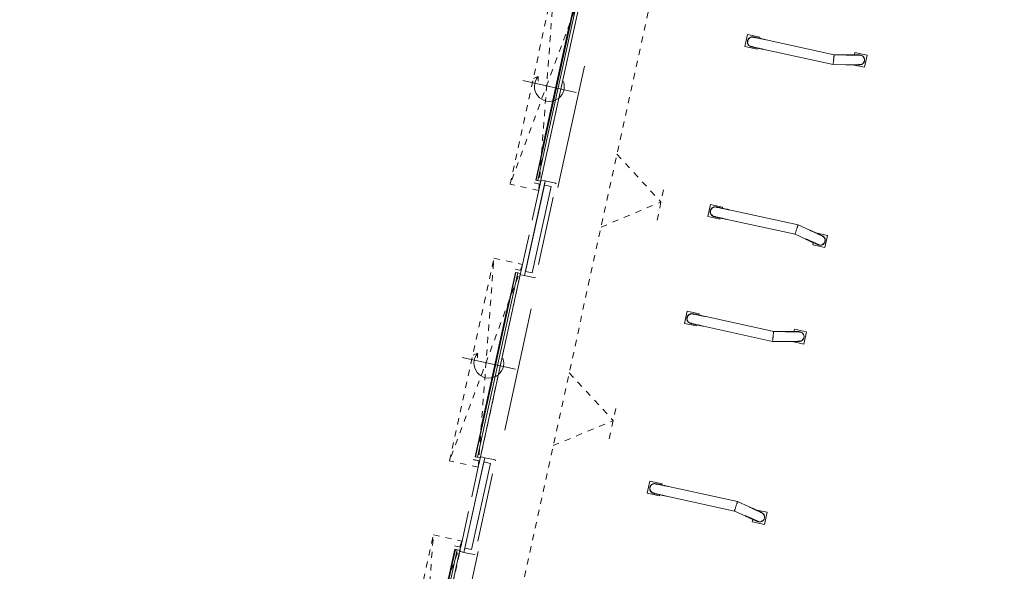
# Model space of a CAD drawing. Header units: metres. Extents: x 233012 to 233264, y 553571 to 554014.
# Tile 46 of 256: x 233164 to 233180, y 553717 to 553726. Entities that reach past the tile are written whole.
import ezdxf

# ---------------------------------------------------------------- set-up
doc = ezdxf.new("R2010")
doc.units = ezdxf.units.M
for name, pattern in [('Dash', [0.00635, 0.003175, -0.003175]), ('Hidden 2x', [0.0036, 0.0024, -0.0012]), ('NLCS-HIDDEN', [4, 2, -2])]:
    doc.linetypes.add(name, pattern=pattern)
for name, color, linetype, lineweight in [('A-N---NPP', 251, 'NLCS-HIDDEN', 9), ('A-NL$1_poort', 252, 'Continuous', 5), ('A-NL$1B_3D-modellen_algemeen', 252, 'Continuous', 5), ('A-NL$1B_3D-modellen_algemeen-drsn', 252, 'Continuous', 5), ('A-NL30_deursparing', 252, 'Continuous', 5)]:
    doc.layers.add(name, color=color, linetype=linetype, lineweight=lineweight)

# ---------------------------------------------------------------- blocks, each defined once
blk = doc.blocks.new('NLRS_31_DO_WB_overheaddeur OH1042P 1 raam_Assa Abloy_mie - overheaddeur OH1042P_Assa Abloy_bxh3000x3200-V86-01_Situatie')
at = {"layer": 'A-NL$1_poort', "linetype": 'Dash'}
for p, q in [((1.67, -0.125), (-1.67, -0.597)), ((-1.67, -0.125), (1.67, -0.597)), ((-1.67, -0.597), (-1.67, -0.125)), ((-1.67, -0.125), (1.67, -0.125)), ((1.67, -0.125), (1.67, -0.597)), ((1.67, -0.597), (-1.67, -0.597))]:
    blk.add_line(p, q, dxfattribs=at)
at = {"layer": 'A-NL$1B_3D-modellen_algemeen'}
for p, q in [((-1.5, -0.125), (-1.57, -0.125)), ((-1.57, -0.125), (-1.57, -0.225)), ((-1.568, -0.225), (-1.568, -0.127)), ((-1.568, -0.127), (-1.5, -0.127)), ((-1.518, -0.13), (-1.518, -0.127)), ((-1.518, -0.171), (-1.518, -0.13)), ((-1.5, -0.127), (-1.5, -0.125)), ((1.5, -0.127), (-1.5, -0.127)), ((1.57, -0.125), (1.5, -0.125)), ((1.5, -0.125), (1.5, -0.127)), ((1.5, -0.127), (1.568, -0.127)), ((1.518, -0.127), (1.518, -0.13)), ((1.518, -0.13), (1.518, -0.171)), ((1.568, -0.127), (1.568, -0.225)), ((1.57, -0.225), (1.57, -0.125)), ((-1.57, -0.225), (-1.568, -0.225)), ((-1.518, -0.183), (-1.518, -0.171)), ((-1.518, -0.171), (1.518, -0.171)), ((-1.518, -0.201), (-1.518, -0.183)), ((-1.518, -0.201), (1.518, -0.201)), ((-1.029, -0.215), (1.031, -0.215)), ((1.518, -0.171), (1.518, -0.183)), ((1.518, -0.183), (1.518, -0.201)), ((1.568, -0.225), (1.57, -0.225))]:
    blk.add_line(p, q, dxfattribs=at)
at = {"layer": 'A-NL30_deursparing'}
for p, q in [((0, 0.127), (0, -0.753)), ((-1.518, -0.201), (-1.518, -0.208)), ((1.518, -0.208), (-1.518, -0.208)), ((-1.518, -0.208), (-1.518, -0.209)), ((-1.518, -0.208), (1.518, -0.208)), ((-1.518, -0.209), (1.518, -0.209)), ((-0.195, -0.209), (-0.305, -0.209)), ((-0.305, -0.209), (-0.195, -0.209)), ((-0.195, -0.209), (-0.295, -0.209)), ((-0.295, -0.209), (-0.195, -0.209)), ((0.195, -0.209), (-0.195, -0.209)), ((0.195, -0.209), (0.295, -0.209)), ((0.295, -0.209), (0.195, -0.209)), ((0.195, -0.209), (0.305, -0.209)), ((0.305, -0.209), (0.195, -0.209)), ((1.518, -0.208), (1.518, -0.201)), ((1.518, -0.209), (1.518, -0.208)), ((-0.117, -0.525), (-0.043, -0.512)), ((-0.117, -0.525), (-0.071, -0.59))]:
    blk.add_line(p, q, dxfattribs=at)
blk.add_arc((0, -0.315), 0.24, 240.8736, 121.6175, dxfattribs=at)
blk = doc.blocks.new('NLRS_90_GM_LB_wieldwinger paar_gen_mie - wieldwinger paar_gen-V91-01_Situatie')
at = {"layer": 'A-NL$1B_3D-modellen_algemeen'}
for p, q in [((233174.5, 553721.62), (233174.458, 553721.424)), ((233174.696, 553721.577), (233174.5, 553721.62)), ((233174.594, 553721.578), (233174.594, 553721.578)), ((233174.691, 553721.556), (233174.696, 553721.577)), ((233174.696, 553721.577), (233174.691, 553721.556)), ((233174.696, 553721.577), (233174.696, 553721.577)), ((233175.895, 553721.294), (233174.8, 553721.533)), ((233174.458, 553721.424), (233174.653, 553721.382)), ((233174.56, 553721.423), (233174.56, 553721.423)), ((233174.653, 553721.382), (233174.657, 553721.4)), ((233174.657, 553721.4), (233174.653, 553721.382)), ((233174.653, 553721.382), (233174.653, 553721.382)), ((233174.766, 553721.378), (233175.878, 553721.135)), ((233176.085, 553721.292), (233175.895, 553721.294)), ((233176.228, 553721.33), (233176.219, 553721.29)), ((233176.423, 553721.287), (233176.228, 553721.33)), ((233176.381, 553721.092), (233176.423, 553721.287)), ((233176.424, 553721.287), (233176.381, 553721.092)), ((233176.423, 553721.287), (233176.424, 553721.287)), ((233175.878, 553721.135), (233176.084, 553721.133)), ((233176.191, 553721.133), (233176.381, 553721.092)), ((233176.381, 553721.092), (233176.381, 553721.092)), ((233173.902, 553718.885), (233173.859, 553718.689)), ((233174.097, 553718.842), (233173.902, 553718.885)), ((233173.995, 553718.843), (233173.995, 553718.843)), ((233174.093, 553718.821), (233174.097, 553718.842)), ((233174.097, 553718.842), (233174.093, 553718.821)), ((233174.097, 553718.842), (233174.097, 553718.842)), ((233173.859, 553718.689), (233174.054, 553718.646)), ((233173.961, 553718.688), (233173.961, 553718.688)), ((233174.054, 553718.646), (233174.059, 553718.667)), ((233174.055, 553718.646), (233174.054, 553718.646)), ((233174.059, 553718.667), (233174.055, 553718.646)), ((233175.313, 553718.555), (233174.202, 553718.798)), ((233174.168, 553718.643), (233175.263, 553718.403)), ((233175.501, 553718.47), (233175.313, 553718.555)), ((233175.263, 553718.403), (233175.435, 553718.325)), ((233175.788, 553718.384), (233175.598, 553718.425)), ((233175.745, 553718.188), (233175.788, 553718.384)), ((233175.788, 553718.384), (233175.745, 553718.188)), ((233175.788, 553718.384), (233175.788, 553718.384)), ((233175.559, 553718.271), (233175.55, 553718.231)), ((233175.55, 553718.231), (233175.745, 553718.188)), ((233175.745, 553718.188), (233175.745, 553718.188))]:
    blk.add_line(p, q, dxfattribs=at)
at = {"layer": 'A-NL$1B_3D-modellen_algemeen', "flags": 128}
for points in [[(233174.56, 553721.423), (233174.557, 553721.424), (233174.553, 553721.425), (233174.55, 553721.426), (233174.547, 553721.427), (233174.545, 553721.428), (233174.542, 553721.429), (233174.539, 553721.431), (233174.536, 553721.432), (233174.533, 553721.434), (233174.531, 553721.436), (233174.528, 553721.438), (233174.526, 553721.44), (233174.523, 553721.442), (233174.521, 553721.444), (233174.519, 553721.446), (233174.517, 553721.449), (233174.515, 553721.451), (233174.513, 553721.454), (233174.511, 553721.456), (233174.509, 553721.459), (233174.507, 553721.462), (233174.506, 553721.464), (233174.505, 553721.467), (233174.503, 553721.47), (233174.502, 553721.473), (233174.501, 553721.476), (233174.5, 553721.479), (233174.499, 553721.482), (233174.499, 553721.485), (233174.498, 553721.489), (233174.498, 553721.492), (233174.497, 553721.495), (233174.497, 553721.498), (233174.497, 553721.501), (233174.497, 553721.504), (233174.497, 553721.508), (233174.498, 553721.511), (233174.498, 553721.514), (233174.499, 553721.517), (233174.499, 553721.518)], [(233174.499, 553721.518), (233174.5, 553721.521), (233174.501, 553721.524), (233174.502, 553721.527), (233174.503, 553721.53), (233174.504, 553721.533), (233174.505, 553721.536), (233174.507, 553721.539), (233174.508, 553721.541), (233174.51, 553721.544), (233174.512, 553721.547), (233174.514, 553721.549), (233174.516, 553721.552), (233174.518, 553721.554), (233174.52, 553721.556), (233174.522, 553721.559), (233174.524, 553721.561), (233174.527, 553721.563), (233174.529, 553721.565), (233174.532, 553721.567), (233174.535, 553721.568), (233174.537, 553721.57), (233174.54, 553721.571), (233174.543, 553721.573), (233174.546, 553721.574), (233174.549, 553721.575), (233174.552, 553721.576), (233174.555, 553721.577), (233174.558, 553721.578), (233174.561, 553721.579), (233174.564, 553721.579), (233174.567, 553721.58), (233174.571, 553721.58), (233174.574, 553721.58), (233174.577, 553721.58), (233174.58, 553721.58), (233174.583, 553721.58), (233174.587, 553721.58), (233174.59, 553721.579), (233174.593, 553721.579), (233174.594, 553721.578)], [(233174.8, 553721.533), (233174.792, 553721.535), (233174.784, 553721.537), (233174.775, 553721.539), (233174.767, 553721.541), (233174.759, 553721.542), (233174.75, 553721.544), (233174.742, 553721.546), (233174.734, 553721.548), (233174.726, 553721.549), (233174.719, 553721.551), (233174.711, 553721.553), (233174.703, 553721.554), (233174.696, 553721.556), (233174.689, 553721.558), (233174.682, 553721.559), (233174.675, 553721.561), (233174.669, 553721.562), (233174.662, 553721.563), (233174.656, 553721.565), (233174.65, 553721.566), (233174.645, 553721.567), (233174.639, 553721.568), (233174.634, 553721.57), (233174.629, 553721.571), (233174.625, 553721.572), (233174.621, 553721.573), (233174.617, 553721.573), (233174.613, 553721.574), (233174.61, 553721.575), (233174.606, 553721.576), (233174.604, 553721.576), (233174.601, 553721.577), (233174.599, 553721.577), (233174.597, 553721.578), (233174.596, 553721.578), (233174.595, 553721.578), (233174.594, 553721.578)], [(233174.611, 553721.568), (233174.608, 553721.57), (233174.605, 553721.571), (233174.602, 553721.572), (233174.599, 553721.573), (233174.596, 553721.574), (233174.594, 553721.574)], [(233174.56, 553721.427), (233174.563, 553721.426), (233174.566, 553721.426), (233174.569, 553721.426), (233174.572, 553721.425), (233174.575, 553721.425), (233174.578, 553721.425)], [(233174.56, 553721.423), (233174.561, 553721.423), (233174.562, 553721.423), (233174.564, 553721.422), (233174.566, 553721.422), (233174.568, 553721.421), (233174.57, 553721.421), (233174.573, 553721.42), (233174.576, 553721.419), (233174.58, 553721.419), (233174.583, 553721.418), (233174.588, 553721.417), (233174.592, 553721.416), (233174.596, 553721.415), (233174.601, 553721.414), (233174.607, 553721.413), (233174.612, 553721.412), (233174.618, 553721.41), (233174.624, 553721.409), (233174.63, 553721.408), (233174.636, 553721.406), (233174.643, 553721.405), (233174.65, 553721.403), (233174.657, 553721.402), (233174.664, 553721.4), (233174.671, 553721.399), (233174.679, 553721.397), (233174.686, 553721.395), (233174.694, 553721.394), (233174.702, 553721.392), (233174.71, 553721.39), (233174.718, 553721.388), (233174.726, 553721.387), (233174.735, 553721.385), (233174.743, 553721.383), (233174.752, 553721.381), (233174.76, 553721.379), (233174.766, 553721.378)], [(233176.321, 553721.288), (233176.31, 553721.29), (233176.307, 553721.29), (233176.305, 553721.29), (233176.303, 553721.29), (233176.301, 553721.29), (233176.299, 553721.291), (233176.296, 553721.291), (233176.293, 553721.291), (233176.29, 553721.291), (233176.287, 553721.291), (233176.283, 553721.291), (233176.279, 553721.291), (233176.275, 553721.291), (233176.27, 553721.291), (233176.265, 553721.291), (233176.26, 553721.291), (233176.254, 553721.291), (233176.249, 553721.291), (233176.243, 553721.291), (233176.237, 553721.291), (233176.23, 553721.291), (233176.223, 553721.291), (233176.217, 553721.292), (233176.209, 553721.292), (233176.202, 553721.292), (233176.195, 553721.292), (233176.187, 553721.292), (233176.179, 553721.292), (233176.171, 553721.292), (233176.163, 553721.292), (233176.155, 553721.292), (233176.147, 553721.292), (233176.138, 553721.292), (233176.13, 553721.292), (233176.121, 553721.292), (233176.113, 553721.292), (233176.104, 553721.292), (233176.096, 553721.292), (233176.087, 553721.292), (233176.085, 553721.292)], [(233176.32, 553721.285), (233176.31, 553721.286), (233176.307, 553721.286), (233176.305, 553721.286), (233176.303, 553721.286), (233176.301, 553721.286), (233176.299, 553721.287), (233176.296, 553721.287), (233176.293, 553721.287), (233176.29, 553721.287), (233176.287, 553721.287), (233176.283, 553721.287), (233176.279, 553721.287), (233176.275, 553721.287), (233176.27, 553721.287), (233176.265, 553721.287), (233176.26, 553721.287), (233176.254, 553721.287), (233176.249, 553721.287), (233176.243, 553721.287), (233176.236, 553721.287), (233176.23, 553721.287), (233176.223, 553721.287), (233176.216, 553721.288), (233176.209, 553721.288), (233176.202, 553721.288), (233176.195, 553721.288), (233176.187, 553721.288), (233176.179, 553721.288), (233176.171, 553721.288), (233176.163, 553721.288), (233176.155, 553721.288), (233176.147, 553721.288), (233176.138, 553721.288), (233176.13, 553721.288), (233176.121, 553721.288), (233176.113, 553721.288), (233176.104, 553721.288), (233176.096, 553721.288), (233176.087, 553721.288), (233176.085, 553721.288)], [(233176.3, 553721.131), (233176.298, 553721.132), (233176.296, 553721.132), (233176.295, 553721.132), (233176.292, 553721.132), (233176.289, 553721.132), (233176.286, 553721.132), (233176.283, 553721.132), (233176.279, 553721.132), (233176.275, 553721.132), (233176.271, 553721.132), (233176.266, 553721.132), (233176.261, 553721.132), (233176.256, 553721.132), (233176.25, 553721.132), (233176.245, 553721.132), (233176.239, 553721.132), (233176.232, 553721.132), (233176.226, 553721.132), (233176.219, 553721.132), (233176.212, 553721.133), (233176.205, 553721.133), (233176.198, 553721.133), (233176.19, 553721.133), (233176.183, 553721.133), (233176.175, 553721.133), (233176.167, 553721.133), (233176.159, 553721.133), (233176.151, 553721.133), (233176.142, 553721.133), (233176.134, 553721.133), (233176.125, 553721.133), (233176.117, 553721.133), (233176.108, 553721.133), (233176.1, 553721.133), (233176.091, 553721.133), (233176.084, 553721.133)], [(233176.288, 553721.137), (233176.298, 553721.136), (233176.3, 553721.135)], [(233173.9, 553718.783), (233173.901, 553718.786), (233173.902, 553718.789), (233173.903, 553718.792), (233173.904, 553718.795), (233173.905, 553718.798), (233173.907, 553718.8), (233173.908, 553718.803), (233173.91, 553718.806), (233173.911, 553718.809), (233173.913, 553718.811), (233173.915, 553718.814), (233173.917, 553718.816), (233173.919, 553718.819), (233173.921, 553718.821), (233173.924, 553718.823), (233173.926, 553718.826), (233173.928, 553718.828), (233173.931, 553718.83), (233173.933, 553718.831), (233173.936, 553718.833), (233173.939, 553718.835), (233173.942, 553718.836), (233173.945, 553718.838), (233173.947, 553718.839), (233173.95, 553718.84), (233173.953, 553718.841), (233173.956, 553718.842), (233173.96, 553718.843), (233173.963, 553718.844), (233173.966, 553718.844), (233173.969, 553718.845), (233173.972, 553718.845), (233173.975, 553718.845), (233173.978, 553718.845), (233173.982, 553718.845), (233173.985, 553718.845), (233173.988, 553718.844), (233173.991, 553718.844), (233173.994, 553718.843), (233173.995, 553718.843)], [(233174.202, 553718.798), (233174.193, 553718.8), (233174.185, 553718.802), (233174.177, 553718.803), (233174.168, 553718.805), (233174.16, 553718.807), (233174.152, 553718.809), (233174.144, 553718.811), (233174.136, 553718.812), (233174.128, 553718.814), (233174.12, 553718.816), (233174.112, 553718.818), (233174.105, 553718.819), (233174.098, 553718.821), (233174.09, 553718.822), (233174.083, 553718.824), (233174.077, 553718.825), (233174.07, 553718.827), (233174.064, 553718.828), (233174.058, 553718.829), (233174.052, 553718.831), (233174.046, 553718.832), (233174.041, 553718.833), (233174.036, 553718.834), (233174.031, 553718.835), (233174.026, 553718.836), (233174.022, 553718.837), (233174.018, 553718.838), (233174.014, 553718.839), (233174.011, 553718.84), (233174.008, 553718.84), (233174.005, 553718.841), (233174.003, 553718.842), (233174.001, 553718.842), (233173.999, 553718.842), (233173.997, 553718.843), (233173.996, 553718.843), (233173.995, 553718.843)], [(233174.012, 553718.833), (233174.009, 553718.834), (233174.007, 553718.835), (233174.004, 553718.837), (233174.001, 553718.838), (233173.998, 553718.838), (233173.995, 553718.839)], [(233173.961, 553718.688), (233173.958, 553718.689), (233173.955, 553718.689), (233173.952, 553718.69), (233173.949, 553718.692), (233173.946, 553718.693), (233173.943, 553718.694), (233173.94, 553718.696), (233173.938, 553718.697), (233173.935, 553718.699), (233173.932, 553718.701), (233173.93, 553718.703), (233173.927, 553718.704), (233173.925, 553718.707), (233173.922, 553718.709), (233173.92, 553718.711), (233173.918, 553718.713), (233173.916, 553718.716), (233173.914, 553718.718), (233173.912, 553718.721), (233173.911, 553718.724), (233173.909, 553718.726), (233173.907, 553718.729), (233173.906, 553718.732), (233173.905, 553718.735), (233173.904, 553718.738), (233173.903, 553718.741), (233173.902, 553718.744), (233173.901, 553718.747), (233173.9, 553718.75), (233173.9, 553718.753), (233173.899, 553718.756), (233173.899, 553718.76), (233173.899, 553718.763), (233173.899, 553718.766), (233173.899, 553718.769), (233173.899, 553718.772), (233173.899, 553718.775), (233173.9, 553718.779), (233173.9, 553718.782), (233173.9, 553718.783)], [(233173.961, 553718.688), (233173.963, 553718.688), (233173.964, 553718.687), (233173.965, 553718.687), (233173.967, 553718.687), (233173.969, 553718.686), (233173.972, 553718.686), (233173.975, 553718.685), (233173.978, 553718.684), (233173.981, 553718.683), (233173.985, 553718.683), (233173.989, 553718.682), (233173.993, 553718.681), (233173.998, 553718.68), (233174.003, 553718.679), (233174.008, 553718.678), (233174.013, 553718.676), (233174.019, 553718.675), (233174.025, 553718.674), (233174.031, 553718.673), (233174.038, 553718.671), (233174.044, 553718.67), (233174.051, 553718.668), (233174.058, 553718.667), (233174.065, 553718.665), (233174.073, 553718.663), (233174.08, 553718.662), (233174.088, 553718.66), (233174.096, 553718.658), (233174.104, 553718.657), (233174.112, 553718.655), (233174.12, 553718.653), (233174.128, 553718.651), (233174.136, 553718.65), (233174.145, 553718.648), (233174.153, 553718.646), (233174.161, 553718.644), (233174.168, 553718.643)], [(233173.962, 553718.692), (233173.965, 553718.691), (233173.968, 553718.691), (233173.971, 553718.69), (233173.974, 553718.69), (233173.977, 553718.69), (233173.98, 553718.69)], [(233175.653, 553718.234), (233175.642, 553718.237), (233175.64, 553718.238), (233175.638, 553718.239), (233175.636, 553718.239), (233175.634, 553718.24), (233175.632, 553718.241), (233175.63, 553718.242), (233175.627, 553718.243), (233175.624, 553718.244), (233175.621, 553718.246), (233175.618, 553718.247), (233175.614, 553718.249), (233175.61, 553718.251), (233175.606, 553718.253), (233175.601, 553718.255), (233175.597, 553718.257), (233175.592, 553718.259), (233175.587, 553718.261), (233175.581, 553718.264), (233175.575, 553718.266), (233175.57, 553718.269), (233175.563, 553718.272), (233175.557, 553718.274), (233175.551, 553718.277), (233175.544, 553718.28), (233175.537, 553718.283), (233175.53, 553718.287), (233175.523, 553718.29), (233175.516, 553718.293), (233175.509, 553718.296), (233175.501, 553718.3), (233175.494, 553718.303), (233175.486, 553718.306), (233175.478, 553718.31), (233175.47, 553718.313), (233175.463, 553718.317), (233175.455, 553718.321), (233175.447, 553718.324), (233175.439, 553718.328), (233175.437, 553718.329)], [(233175.698, 553718.382), (233175.696, 553718.382), (233175.695, 553718.383), (233175.693, 553718.384), (233175.691, 553718.384), (233175.689, 553718.386), (233175.686, 553718.387), (233175.683, 553718.388), (233175.679, 553718.39), (233175.675, 553718.391), (233175.671, 553718.393), (233175.667, 553718.395), (233175.663, 553718.397), (233175.658, 553718.399), (233175.653, 553718.401), (233175.648, 553718.404), (233175.642, 553718.406), (233175.636, 553718.409), (233175.631, 553718.411), (233175.624, 553718.414), (233175.618, 553718.417), (233175.612, 553718.42), (233175.605, 553718.423), (233175.598, 553718.426), (233175.591, 553718.429), (233175.584, 553718.432), (233175.577, 553718.436), (233175.569, 553718.439), (233175.562, 553718.442), (233175.554, 553718.446), (233175.547, 553718.449), (233175.539, 553718.453), (233175.531, 553718.456), (233175.523, 553718.46), (233175.515, 553718.463), (233175.508, 553718.467), (233175.501, 553718.47)], [(233175.685, 553718.381), (233175.695, 553718.378), (233175.696, 553718.378)], [(233175.652, 553718.23), (233175.641, 553718.233), (233175.638, 553718.234), (233175.636, 553718.235), (233175.635, 553718.236), (233175.633, 553718.236), (233175.631, 553718.237), (233175.628, 553718.238), (233175.626, 553718.239), (233175.623, 553718.241), (233175.62, 553718.242), (233175.616, 553718.244), (233175.613, 553718.245), (233175.609, 553718.247), (233175.604, 553718.249), (233175.6, 553718.251), (233175.595, 553718.253), (233175.59, 553718.255), (233175.585, 553718.258), (233175.579, 553718.26), (233175.574, 553718.263), (233175.568, 553718.265), (233175.562, 553718.268), (233175.555, 553718.271), (233175.549, 553718.274), (233175.542, 553718.277), (233175.536, 553718.28), (233175.529, 553718.283), (233175.521, 553718.286), (233175.514, 553718.289), (233175.507, 553718.293), (233175.499, 553718.296), (233175.492, 553718.299), (233175.484, 553718.303), (233175.477, 553718.306), (233175.469, 553718.31), (233175.461, 553718.313), (233175.453, 553718.317), (233175.445, 553718.32), (233175.437, 553718.324), (233175.435, 553718.325)]]:
    blk.add_lwpolyline(points, dxfattribs=at)
at = {"layer": 'A-NL$1B_3D-modellen_algemeen'}
for centre, major_axis, start_param, end_param in [((233174.577, 553721.501), (0.017, 0.0777), 1.570798, 3.403393), ((233174.577, 553721.501), (0.017, 0.0777), 6.030654, 7.853982), ((233174.577, 553721.501), (0.0161, 0.0738), 1.570798, 1.832597), ((233174.577, 553721.501), (0.0161, 0.0738), 1.309, 1.570799), ((233174.577, 553721.501), (0.0161, 0.0738), 0.7854, 1.134947), ((233174.577, 553721.501), (0.0161, 0.0738), 6.053212, 6.926239), ((233174.577, 553721.501), (0.0161, 0.0738), 2.094395, 2.356194), ((233174.577, 553721.501), (0.0161, 0.0738), 3.23943, 3.34011), ((233176.304, 553721.211), (0.017, 0.0777), 3.08923, 4.921826), ((233176.304, 553721.211), (0.017, 0.0777), 4.921826, 6.754422), ((233176.304, 553721.211), (0.0161, 0.0738), 6.230826, 6.403258), ((233176.304, 553721.211), (0.0161, 0.0738), 5.283172, 5.707228), ((233176.304, 553721.211), (0.0161, 0.0738), 4.451286, 4.570212), ((233176.304, 553721.211), (0.0161, 0.0738), 3.089232, 3.991762), ((233176.304, 553721.211), (0.0161, 0.0738), 4.13643, 4.278612), ((233173.978, 553718.766), (0.017, 0.0777), 6.021389, 7.853984), ((233173.978, 553718.766), (0.0161, 0.0738), 0.785394, 1.047194), ((233173.978, 553718.766), (0.0161, 0.0738), 6.084663, 6.185343), ((233173.978, 553718.766), (0.017, 0.0777), 1.570796, 3.394124), ((233173.978, 553718.766), (0.0161, 0.0738), 1.570796, 1.832595), ((233173.978, 553718.766), (0.0161, 0.0738), 1.308997, 1.570796), ((233173.978, 553718.766), (0.0161, 0.0738), 2.006647, 2.356194), ((233173.978, 553718.766), (0.0161, 0.0738), 2.498537, 3.371564), ((233175.669, 553718.307), (0.0161, 0.0738), 5.433015, 6.335544), ((233175.669, 553718.307), (0.017, 0.0777), 4.502947, 6.335543), ((233175.669, 553718.307), (0.0161, 0.0738), 5.146165, 5.288348), ((233175.669, 553718.307), (0.017, 0.0777), 2.67035, 4.502946), ((233175.669, 553718.307), (0.0161, 0.0738), 3.02152, 3.193952), ((233175.669, 553718.307), (0.0161, 0.0738), 3.717549, 4.141605), ((233175.669, 553718.307), (0.0161, 0.0738), 4.854558, 4.973484)]:
    blk.add_ellipse(centre, major_axis=major_axis, ratio=0.9998, start_param=start_param, end_param=end_param, dxfattribs=at)
for points, knots in [([(233175.895, 553721.294), (233175.895, 553721.294), (233175.895, 553721.292), (233175.893, 553721.284), (233175.892, 553721.271), (233175.89, 553721.255), (233175.887, 553721.235), (233175.885, 553721.215), (233175.883, 553721.194), (233175.881, 553721.174), (233175.879, 553721.158), (233175.878, 553721.145), (233175.877, 553721.137), (233175.878, 553721.135), (233175.878, 553721.135)], [0.0013236, 0.0013236, 0.0013236, 0.0013236, 0.0833333, 0.1666667, 0.25, 0.3333333, 0.4166667, 0.5, 0.5833333, 0.6666667, 0.75, 0.8333333, 0.9166667, 1, 1, 1, 1]), ([(233175.313, 553718.555), (233175.313, 553718.555), (233175.312, 553718.553), (233175.309, 553718.546), (233175.305, 553718.533), (233175.299, 553718.518), (233175.293, 553718.499), (233175.286, 553718.479), (233175.28, 553718.459), (233175.274, 553718.441), (233175.269, 553718.425), (233175.265, 553718.413), (233175.263, 553718.405), (233175.263, 553718.403), (233175.263, 553718.403)], [0, 0, 0, 0, 0.0833333, 0.1666667, 0.25, 0.3333333, 0.4166667, 0.5, 0.5833333, 0.6666667, 0.75, 0.8333333, 0.9166667, 0.9986764, 0.9986764, 0.9986764, 0.9986764])]:
    blk.add_open_spline(points, degree=3, knots=knots, dxfattribs=at)
blk = doc.blocks.new('NLRS_90_GM_LB_wieldwinger paar_gen_mie - wieldwinger paar_gen-V93-01_Situatie')
at = {"layer": 'A-NL$1B_3D-modellen_algemeen'}
for p, q in [((233175.475, 553726.074), (233175.432, 553725.879)), ((233175.671, 553726.032), (233175.475, 553726.074)), ((233175.568, 553726.033), (233175.568, 553726.033)), ((233175.666, 553726.011), (233175.671, 553726.032)), ((233175.671, 553726.032), (233175.666, 553726.011)), ((233175.671, 553726.032), (233175.671, 553726.032)), ((233176.87, 553725.748), (233175.775, 553725.988)), ((233175.432, 553725.879), (233175.628, 553725.836)), ((233175.534, 553725.878), (233175.534, 553725.878)), ((233175.628, 553725.836), (233175.632, 553725.857)), ((233175.632, 553725.857), (233175.628, 553725.836)), ((233175.628, 553725.836), (233175.628, 553725.836)), ((233175.741, 553725.832), (233176.852, 553725.589)), ((233177.203, 553725.784), (233177.194, 553725.745)), ((233177.398, 553725.742), (233177.203, 553725.784)), ((233177.059, 553725.747), (233176.87, 553725.748)), ((233177.355, 553725.546), (233177.398, 553725.742)), ((233177.398, 553725.742), (233177.356, 553725.546)), ((233177.398, 553725.742), (233177.398, 553725.742)), ((233176.852, 553725.589), (233177.058, 553725.588)), ((233177.165, 553725.588), (233177.355, 553725.546)), ((233177.356, 553725.546), (233177.355, 553725.546)), ((233174.877, 553723.339), (233174.834, 553723.144)), ((233175.072, 553723.296), (233174.877, 553723.339)), ((233174.97, 553723.298), (233174.97, 553723.298)), ((233175.067, 553723.276), (233175.072, 553723.296)), ((233175.072, 553723.296), (233175.068, 553723.276)), ((233175.072, 553723.296), (233175.072, 553723.296)), ((233176.288, 553723.009), (233175.177, 553723.253)), ((233174.834, 553723.144), (233175.029, 553723.101)), ((233174.936, 553723.142), (233174.936, 553723.142)), ((233175.029, 553723.101), (233175.034, 553723.122)), ((233175.034, 553723.122), (233175.029, 553723.101)), ((233175.029, 553723.101), (233175.029, 553723.101)), ((233175.143, 553723.097), (233176.238, 553722.858)), ((233176.476, 553722.924), (233176.288, 553723.009)), ((233176.238, 553722.858), (233176.41, 553722.78)), ((233176.763, 553722.838), (233176.573, 553722.88)), ((233176.72, 553722.643), (233176.763, 553722.838)), ((233176.763, 553722.838), (233176.72, 553722.643)), ((233176.763, 553722.838), (233176.763, 553722.838)), ((233176.533, 553722.725), (233176.525, 553722.686)), ((233176.525, 553722.686), (233176.72, 553722.643)), ((233176.72, 553722.643), (233176.72, 553722.643))]:
    blk.add_line(p, q, dxfattribs=at)
at = {"layer": 'A-NL$1B_3D-modellen_algemeen', "flags": 128}
for points in [[(233175.534, 553725.878), (233175.531, 553725.878), (233175.528, 553725.879), (233175.525, 553725.88), (233175.522, 553725.881), (233175.519, 553725.883), (233175.516, 553725.884), (233175.514, 553725.885), (233175.511, 553725.887), (233175.508, 553725.889), (233175.506, 553725.89), (233175.503, 553725.892), (233175.5, 553725.894), (233175.498, 553725.896), (233175.496, 553725.899), (233175.494, 553725.901), (233175.491, 553725.903), (233175.489, 553725.906), (233175.487, 553725.908), (233175.486, 553725.911), (233175.484, 553725.913), (233175.482, 553725.916), (233175.481, 553725.919), (233175.479, 553725.922), (233175.478, 553725.925), (233175.477, 553725.928), (233175.476, 553725.931), (233175.475, 553725.934), (233175.474, 553725.937), (233175.473, 553725.94), (233175.473, 553725.943), (233175.472, 553725.946), (233175.472, 553725.949), (233175.472, 553725.953), (233175.472, 553725.956), (233175.472, 553725.959), (233175.472, 553725.962), (233175.473, 553725.965), (233175.473, 553725.968), (233175.474, 553725.972), (233175.474, 553725.972)], [(233175.474, 553725.972), (233175.474, 553725.975), (233175.475, 553725.979), (233175.476, 553725.982), (233175.477, 553725.985), (233175.479, 553725.987), (233175.48, 553725.99), (233175.481, 553725.993), (233175.483, 553725.996), (233175.485, 553725.999), (233175.487, 553726.001), (233175.488, 553726.004), (233175.49, 553726.006), (233175.492, 553726.009), (233175.495, 553726.011), (233175.497, 553726.013), (233175.499, 553726.015), (233175.502, 553726.017), (233175.504, 553726.019), (233175.507, 553726.021), (233175.509, 553726.023), (233175.512, 553726.025), (233175.515, 553726.026), (233175.518, 553726.027), (233175.521, 553726.029), (233175.524, 553726.03), (233175.527, 553726.031), (233175.53, 553726.032), (233175.533, 553726.033), (233175.536, 553726.033), (233175.539, 553726.034), (233175.542, 553726.034), (233175.545, 553726.035), (233175.549, 553726.035), (233175.552, 553726.035), (233175.555, 553726.035), (233175.558, 553726.035), (233175.561, 553726.034), (233175.564, 553726.034), (233175.568, 553726.033), (233175.568, 553726.033)], [(233175.585, 553726.023), (233175.583, 553726.024), (233175.58, 553726.025), (233175.577, 553726.026), (233175.574, 553726.027), (233175.571, 553726.028), (233175.568, 553726.029)], [(233175.775, 553725.988), (233175.767, 553725.99), (233175.758, 553725.991), (233175.75, 553725.993), (233175.742, 553725.995), (233175.733, 553725.997), (233175.725, 553725.999), (233175.717, 553726.001), (233175.709, 553726.002), (233175.701, 553726.004), (233175.693, 553726.006), (233175.686, 553726.007), (233175.678, 553726.009), (233175.671, 553726.011), (233175.664, 553726.012), (233175.657, 553726.014), (233175.65, 553726.015), (233175.643, 553726.017), (233175.637, 553726.018), (233175.631, 553726.019), (233175.625, 553726.021), (233175.62, 553726.022), (233175.614, 553726.023), (233175.609, 553726.024), (233175.604, 553726.025), (233175.6, 553726.026), (233175.595, 553726.027), (233175.591, 553726.028), (233175.588, 553726.029), (233175.584, 553726.03), (233175.581, 553726.03), (233175.579, 553726.031), (233175.576, 553726.031), (233175.574, 553726.032), (233175.572, 553726.032), (233175.571, 553726.033), (233175.57, 553726.033), (233175.569, 553726.033)], [(233175.534, 553725.878), (233175.536, 553725.877), (233175.537, 553725.877), (233175.539, 553725.877), (233175.54, 553725.876), (233175.543, 553725.876), (233175.545, 553725.875), (233175.548, 553725.875), (233175.551, 553725.874), (233175.555, 553725.873), (233175.558, 553725.873), (233175.562, 553725.872), (233175.567, 553725.871), (233175.571, 553725.87), (233175.576, 553725.869), (233175.581, 553725.867), (233175.587, 553725.866), (233175.592, 553725.865), (233175.598, 553725.864), (233175.605, 553725.862), (233175.611, 553725.861), (233175.618, 553725.86), (233175.624, 553725.858), (233175.631, 553725.857), (233175.639, 553725.855), (233175.646, 553725.853), (233175.653, 553725.852), (233175.661, 553725.85), (233175.669, 553725.848), (233175.677, 553725.847), (233175.685, 553725.845), (233175.693, 553725.843), (233175.701, 553725.841), (233175.71, 553725.839), (233175.718, 553725.838), (233175.726, 553725.836), (233175.735, 553725.834), (233175.741, 553725.832)], [(233175.535, 553725.882), (233175.538, 553725.881), (233175.541, 553725.881), (233175.544, 553725.88), (233175.547, 553725.88), (233175.55, 553725.88), (233175.553, 553725.88)], [(233177.296, 553725.743), (233177.285, 553725.745), (233177.282, 553725.745), (233177.28, 553725.745), (233177.278, 553725.745), (233177.276, 553725.745), (233177.274, 553725.745), (233177.271, 553725.745), (233177.268, 553725.745), (233177.265, 553725.745), (233177.262, 553725.745), (233177.258, 553725.745), (233177.254, 553725.745), (233177.249, 553725.746), (233177.245, 553725.746), (233177.24, 553725.746), (233177.235, 553725.746), (233177.229, 553725.746), (233177.224, 553725.746), (233177.218, 553725.746), (233177.211, 553725.746), (233177.205, 553725.746), (233177.198, 553725.746), (233177.191, 553725.746), (233177.184, 553725.746), (233177.177, 553725.746), (233177.169, 553725.746), (233177.162, 553725.746), (233177.154, 553725.746), (233177.146, 553725.746), (233177.138, 553725.747), (233177.13, 553725.747), (233177.122, 553725.747), (233177.113, 553725.747), (233177.105, 553725.747), (233177.096, 553725.747), (233177.088, 553725.747), (233177.079, 553725.747), (233177.07, 553725.747), (233177.062, 553725.747), (233177.059, 553725.747)], [(233177.295, 553725.739), (233177.284, 553725.741), (233177.282, 553725.741), (233177.28, 553725.741), (233177.278, 553725.741), (233177.276, 553725.741), (233177.273, 553725.741), (233177.271, 553725.741), (233177.268, 553725.741), (233177.265, 553725.741), (233177.262, 553725.741), (233177.258, 553725.741), (233177.254, 553725.741), (233177.249, 553725.742), (233177.245, 553725.742), (233177.24, 553725.742), (233177.235, 553725.742), (233177.229, 553725.742), (233177.223, 553725.742), (233177.217, 553725.742), (233177.211, 553725.742), (233177.205, 553725.742), (233177.198, 553725.742), (233177.191, 553725.742), (233177.184, 553725.742), (233177.177, 553725.742), (233177.169, 553725.742), (233177.162, 553725.742), (233177.154, 553725.742), (233177.146, 553725.742), (233177.138, 553725.743), (233177.13, 553725.743), (233177.122, 553725.743), (233177.113, 553725.743), (233177.105, 553725.743), (233177.096, 553725.743), (233177.088, 553725.743), (233177.079, 553725.743), (233177.07, 553725.743), (233177.062, 553725.743), (233177.059, 553725.743)], [(233177.274, 553725.586), (233177.273, 553725.586), (233177.271, 553725.586), (233177.269, 553725.586), (233177.267, 553725.586), (233177.264, 553725.586), (233177.261, 553725.586), (233177.258, 553725.586), (233177.254, 553725.586), (233177.25, 553725.586), (233177.246, 553725.587), (233177.241, 553725.587), (233177.236, 553725.587), (233177.231, 553725.587), (233177.225, 553725.587), (233177.22, 553725.587), (233177.213, 553725.587), (233177.207, 553725.587), (233177.201, 553725.587), (233177.194, 553725.587), (233177.187, 553725.587), (233177.18, 553725.587), (233177.173, 553725.587), (233177.165, 553725.587), (233177.157, 553725.587), (233177.15, 553725.587), (233177.142, 553725.588), (233177.134, 553725.588), (233177.125, 553725.588), (233177.117, 553725.588), (233177.109, 553725.588), (233177.1, 553725.588), (233177.092, 553725.588), (233177.083, 553725.588), (233177.075, 553725.588), (233177.066, 553725.588), (233177.058, 553725.588)], [(233177.263, 553725.592), (233177.273, 553725.59), (233177.274, 553725.59)], [(233174.875, 553723.237), (233174.876, 553723.24), (233174.877, 553723.243), (233174.878, 553723.246), (233174.879, 553723.249), (233174.88, 553723.252), (233174.881, 553723.255), (233174.883, 553723.258), (233174.884, 553723.261), (233174.886, 553723.263), (233174.888, 553723.266), (233174.89, 553723.269), (233174.892, 553723.271), (233174.894, 553723.273), (233174.896, 553723.276), (233174.898, 553723.278), (233174.901, 553723.28), (233174.903, 553723.282), (233174.906, 553723.284), (233174.908, 553723.286), (233174.911, 553723.288), (233174.914, 553723.289), (233174.916, 553723.291), (233174.919, 553723.292), (233174.922, 553723.293), (233174.925, 553723.295), (233174.928, 553723.296), (233174.931, 553723.297), (233174.934, 553723.297), (233174.937, 553723.298), (233174.941, 553723.299), (233174.944, 553723.299), (233174.947, 553723.299), (233174.95, 553723.3), (233174.953, 553723.3), (233174.956, 553723.3), (233174.96, 553723.299), (233174.963, 553723.299), (233174.966, 553723.299), (233174.969, 553723.298), (233174.97, 553723.298)], [(233175.177, 553723.253), (233175.168, 553723.254), (233175.16, 553723.256), (233175.151, 553723.258), (233175.143, 553723.26), (233175.135, 553723.262), (233175.127, 553723.263), (233175.119, 553723.265), (233175.11, 553723.267), (233175.103, 553723.269), (233175.095, 553723.27), (233175.087, 553723.272), (233175.08, 553723.274), (233175.072, 553723.275), (233175.065, 553723.277), (233175.058, 553723.278), (233175.051, 553723.28), (233175.045, 553723.281), (233175.039, 553723.283), (233175.032, 553723.284), (233175.027, 553723.285), (233175.021, 553723.287), (233175.016, 553723.288), (233175.01, 553723.289), (233175.006, 553723.29), (233175.001, 553723.291), (233174.997, 553723.292), (233174.993, 553723.293), (233174.989, 553723.294), (233174.986, 553723.294), (233174.983, 553723.295), (233174.98, 553723.296), (233174.978, 553723.296), (233174.975, 553723.297), (233174.974, 553723.297), (233174.972, 553723.297), (233174.971, 553723.298), (233174.97, 553723.298)], [(233174.987, 553723.288), (233174.984, 553723.289), (233174.981, 553723.29), (233174.978, 553723.291), (233174.976, 553723.292), (233174.973, 553723.293), (233174.97, 553723.294)], [(233174.936, 553723.142), (233174.933, 553723.143), (233174.93, 553723.144), (233174.927, 553723.145), (233174.924, 553723.146), (233174.921, 553723.147), (233174.918, 553723.149), (233174.915, 553723.15), (233174.912, 553723.152), (233174.91, 553723.153), (233174.907, 553723.155), (233174.904, 553723.157), (233174.902, 553723.159), (233174.9, 553723.161), (233174.897, 553723.163), (233174.895, 553723.166), (233174.893, 553723.168), (233174.891, 553723.17), (233174.889, 553723.173), (233174.887, 553723.176), (233174.885, 553723.178), (233174.884, 553723.181), (233174.882, 553723.184), (233174.881, 553723.187), (233174.879, 553723.19), (233174.878, 553723.192), (233174.877, 553723.195), (233174.876, 553723.199), (233174.876, 553723.202), (233174.875, 553723.205), (233174.874, 553723.208), (233174.874, 553723.211), (233174.874, 553723.214), (233174.873, 553723.217), (233174.873, 553723.22), (233174.873, 553723.224), (233174.874, 553723.227), (233174.874, 553723.23), (233174.874, 553723.233), (233174.875, 553723.236), (233174.875, 553723.237)], [(233174.936, 553723.142), (233174.937, 553723.142), (233174.939, 553723.142), (233174.94, 553723.142), (233174.942, 553723.141), (233174.944, 553723.141), (233174.947, 553723.14), (233174.949, 553723.14), (233174.953, 553723.139), (233174.956, 553723.138), (233174.96, 553723.137), (233174.964, 553723.136), (233174.968, 553723.135), (233174.973, 553723.134), (233174.978, 553723.133), (233174.983, 553723.132), (233174.988, 553723.131), (233174.994, 553723.13), (233175, 553723.128), (233175.006, 553723.127), (233175.012, 553723.126), (233175.019, 553723.124), (233175.026, 553723.123), (233175.033, 553723.121), (233175.04, 553723.12), (233175.047, 553723.118), (233175.055, 553723.116), (233175.063, 553723.115), (233175.07, 553723.113), (233175.078, 553723.111), (233175.086, 553723.11), (233175.095, 553723.108), (233175.103, 553723.106), (233175.111, 553723.104), (233175.119, 553723.102), (233175.128, 553723.1), (233175.136, 553723.099), (233175.143, 553723.097)], [(233174.937, 553723.146), (233174.94, 553723.146), (233174.943, 553723.145), (233174.946, 553723.145), (233174.949, 553723.145), (233174.952, 553723.145), (233174.955, 553723.145)], [(233176.627, 553722.684), (233176.616, 553722.688), (233176.613, 553722.689), (233176.611, 553722.689), (233176.609, 553722.69), (233176.608, 553722.691), (233176.605, 553722.692), (233176.603, 553722.693), (233176.601, 553722.694), (233176.598, 553722.695), (233176.594, 553722.697), (233176.591, 553722.698), (233176.587, 553722.7), (233176.583, 553722.702), (233176.579, 553722.704), (233176.575, 553722.706), (233176.57, 553722.708), (233176.565, 553722.71), (233176.56, 553722.712), (233176.554, 553722.715), (233176.549, 553722.717), (233176.543, 553722.72), (233176.537, 553722.723), (233176.53, 553722.725), (233176.524, 553722.728), (233176.517, 553722.731), (233176.51, 553722.734), (233176.503, 553722.737), (233176.496, 553722.741), (233176.489, 553722.744), (233176.482, 553722.747), (233176.474, 553722.751), (233176.467, 553722.754), (233176.459, 553722.757), (233176.451, 553722.761), (233176.444, 553722.764), (233176.436, 553722.768), (233176.428, 553722.772), (233176.42, 553722.775), (233176.412, 553722.779), (233176.41, 553722.78)], [(233176.628, 553722.688), (233176.617, 553722.691), (233176.615, 553722.692), (233176.613, 553722.693), (233176.611, 553722.694), (233176.609, 553722.695), (233176.607, 553722.696), (233176.605, 553722.697), (233176.602, 553722.698), (233176.599, 553722.699), (233176.596, 553722.7), (233176.593, 553722.702), (233176.589, 553722.704), (233176.585, 553722.705), (233176.581, 553722.707), (233176.576, 553722.709), (233176.572, 553722.711), (233176.567, 553722.714), (233176.561, 553722.716), (233176.556, 553722.718), (233176.55, 553722.721), (233176.544, 553722.723), (233176.538, 553722.726), (233176.532, 553722.729), (233176.525, 553722.732), (233176.519, 553722.735), (233176.512, 553722.738), (233176.505, 553722.741), (233176.498, 553722.744), (233176.491, 553722.748), (233176.483, 553722.751), (233176.476, 553722.754), (233176.468, 553722.758), (233176.461, 553722.761), (233176.453, 553722.765), (233176.445, 553722.768), (233176.437, 553722.772), (233176.43, 553722.775), (233176.422, 553722.779), (233176.414, 553722.782), (233176.412, 553722.783)], [(233176.673, 553722.836), (233176.671, 553722.837), (233176.67, 553722.837), (233176.668, 553722.838), (233176.666, 553722.839), (233176.663, 553722.84), (233176.66, 553722.841), (233176.657, 553722.843), (233176.654, 553722.844), (233176.65, 553722.846), (233176.646, 553722.848), (233176.642, 553722.85), (233176.638, 553722.852), (233176.633, 553722.854), (233176.628, 553722.856), (233176.622, 553722.858), (233176.617, 553722.861), (233176.611, 553722.863), (233176.605, 553722.866), (233176.599, 553722.869), (233176.593, 553722.872), (233176.586, 553722.874), (233176.58, 553722.878), (233176.573, 553722.881), (233176.566, 553722.884), (233176.559, 553722.887), (233176.551, 553722.89), (233176.544, 553722.894), (233176.537, 553722.897), (233176.529, 553722.9), (233176.521, 553722.904), (233176.514, 553722.907), (233176.506, 553722.911), (233176.498, 553722.914), (233176.49, 553722.918), (233176.482, 553722.921), (233176.476, 553722.924)], [(233176.66, 553722.836), (233176.67, 553722.833), (233176.671, 553722.832)]]:
    blk.add_lwpolyline(points, dxfattribs=at)
at = {"layer": 'A-NL$1B_3D-modellen_algemeen'}
for centre, major_axis, start_param, end_param in [((233175.551, 553725.955), (0.017, 0.0777), 1.570796, 3.403392), ((233175.551, 553725.955), (0.017, 0.0777), 6.030657, 7.853985), ((233175.551, 553725.955), (0.0161, 0.0738), 1.5708, 1.832599), ((233175.551, 553725.955), (0.0161, 0.0738), 1.308999, 1.570799), ((233175.551, 553725.955), (0.0161, 0.0738), 0.785403, 1.13495), ((233175.551, 553725.955), (0.0161, 0.0738), 6.05321, 6.926237), ((233175.551, 553725.955), (0.0161, 0.0738), 2.094393, 2.356192), ((233175.551, 553725.955), (0.0161, 0.0738), 3.239429, 3.34011), ((233177.279, 553725.665), (0.017, 0.0777), 3.089235, 4.92183), ((233177.279, 553725.665), (0.017, 0.0777), 4.921825, 6.75442), ((233177.279, 553725.665), (0.0161, 0.0738), 6.230825, 6.403257), ((233177.279, 553725.665), (0.0161, 0.0738), 5.28317, 5.707226), ((233177.279, 553725.665), (0.0161, 0.0738), 4.45129, 4.570216), ((233177.279, 553725.665), (0.0161, 0.0738), 3.089235, 3.991288), ((233177.279, 553725.665), (0.0161, 0.0738), 4.136427, 4.27861), ((233174.953, 553723.22), (0.017, 0.0777), 6.02139, 7.853985), ((233174.953, 553723.22), (0.0161, 0.0738), 1.309, 1.570799), ((233174.953, 553723.22), (0.0161, 0.0738), 0.785397, 1.047196), ((233174.953, 553723.22), (0.0161, 0.0738), 6.084664, 6.185344), ((233174.953, 553723.22), (0.017, 0.0777), 1.570792, 3.39412), ((233174.953, 553723.22), (0.0161, 0.0738), 1.570799, 1.832598), ((233174.953, 553723.22), (0.0161, 0.0738), 2.006647, 2.356194), ((233174.953, 553723.22), (0.0161, 0.0738), 2.498536, 3.371564), ((233176.644, 553722.762), (0.0161, 0.0738), 5.433016, 6.335546), ((233176.644, 553722.762), (0.017, 0.0777), 4.502945, 6.335541), ((233176.644, 553722.762), (0.0161, 0.0738), 5.146161, 5.288343), ((233176.644, 553722.762), (0.017, 0.0777), 2.670354, 4.502949), ((233176.644, 553722.762), (0.0161, 0.0738), 3.021527, 3.193959), ((233176.644, 553722.762), (0.0161, 0.0738), 3.717552, 4.141608), ((233176.644, 553722.762), (0.0161, 0.0738), 4.854559, 4.973485)]:
    blk.add_ellipse(centre, major_axis=major_axis, ratio=0.9998, start_param=start_param, end_param=end_param, dxfattribs=at)
for points, knots in [([(233176.87, 553725.748), (233176.87, 553725.748), (233176.869, 553725.746), (233176.868, 553725.739), (233176.866, 553725.726), (233176.864, 553725.709), (233176.862, 553725.69), (233176.86, 553725.669), (233176.857, 553725.648), (233176.855, 553725.629), (233176.854, 553725.612), (233176.853, 553725.599), (233176.852, 553725.591), (233176.852, 553725.589), (233176.852, 553725.589)], [0.0013236, 0.0013236, 0.0013236, 0.0013236, 0.0833333, 0.1666667, 0.25, 0.3333333, 0.4166667, 0.5, 0.5833333, 0.6666667, 0.75, 0.8333333, 0.9166667, 1, 1, 1, 1]), ([(233176.288, 553723.009), (233176.288, 553723.009), (233176.287, 553723.008), (233176.284, 553723), (233176.28, 553722.988), (233176.274, 553722.972), (233176.268, 553722.954), (233176.261, 553722.934), (233176.255, 553722.914), (233176.249, 553722.895), (233176.244, 553722.879), (233176.24, 553722.867), (233176.238, 553722.859), (233176.237, 553722.858), (233176.238, 553722.858)], [0, 0, 0, 0, 0.0833333, 0.1666667, 0.25, 0.3333333, 0.4166667, 0.5, 0.5833333, 0.6666667, 0.75, 0.8333333, 0.9166667, 0.9986764, 0.9986764, 0.9986764, 0.9986764])]:
    blk.add_open_spline(points, degree=3, knots=knots, dxfattribs=at)

msp = doc.modelspace()

# ---------------------------------------------------------------- linework, layer by layer
at = {"layer": 'A-N---NPP', "linetype": 'Hidden 2x'}
for p, q in [((233164.273, 553682.57), (233181.824, 553762.772)), ((233173.371, 553724.146), (233174.08, 553723.377)), ((233174.016, 553723.084), (233174.144, 553723.67)), ((233173.115, 553722.974), (233174.08, 553723.377)), ((233172.602, 553720.629), (233173.311, 553719.86)), ((233173.247, 553719.567), (233173.375, 553720.153)), ((233172.345, 553719.457), (233173.311, 553719.86))]:
    msp.add_line(p, q, dxfattribs=at)
at = {"layer": 'A-N---NPP', "flags": 128}
msp.add_lwpolyline([(233208.526, 553888.618), (233228.609, 553980.395), (233099.954, 554008.548), (233025.404, 553667.867), (233154.055, 553639.689), (233189.361, 553801.036), (233206.475, 553797.378), (233225.622, 553884.877)], close=True, dxfattribs=at)
at = {"layer": 'A-NL$1B_3D-modellen_algemeen-drsn'}
for p, q in [((233172.158, 553723.729), (233172.146, 553723.722)), ((233172.216, 553723.717), (233172.158, 553723.729)), ((233171.883, 553722.193), (233172.216, 553723.717)), ((233172.202, 553723.648), (233171.898, 553722.261)), ((233172.005, 553722.237), (233172.309, 553723.625)), ((233172.133, 553723.663), (233172.007, 553723.087)), ((233172.216, 553723.717), (233172.202, 553723.648)), ((233172.309, 553723.625), (233172.202, 553723.648)), ((233172.383, 553723.68), (233172.216, 553723.717)), ((233172.39, 553723.668), (233172.383, 553723.68)), ((233172.107, 553722.374), (233172.344, 553723.458)), ((233171.956, 553722.852), (233171.83, 553722.276)), ((233171.817, 553722.217), (233171.824, 553722.205)), ((233171.824, 553722.205), (233171.883, 553722.193)), ((233171.898, 553722.261), (233171.883, 553722.193)), ((233171.883, 553722.193), (233172.049, 553722.156)), ((233171.898, 553722.261), (233172.005, 553722.237)), ((233172.049, 553722.156), (233172.061, 553722.164)), ((233170.908, 553717.738), (233171.242, 553719.262)), ((233171.227, 553719.194), (233170.923, 553717.806)), ((233171.334, 553719.17), (233171.031, 553717.783)), ((233171.158, 553719.209), (233171.032, 553718.632)), ((233171.183, 553719.275), (233171.171, 553719.267)), ((233171.242, 553719.262), (233171.183, 553719.275)), ((233171.242, 553719.262), (233171.227, 553719.194)), ((233171.334, 553719.17), (233171.227, 553719.194)), ((233171.408, 553719.226), (233171.242, 553719.262)), ((233171.415, 553719.214), (233171.408, 553719.226)), ((233171.132, 553717.919), (233171.369, 553719.004)), ((233170.981, 553718.398), (233170.855, 553717.821)), ((233170.842, 553717.763), (233170.85, 553717.751)), ((233170.85, 553717.751), (233170.908, 553717.738)), ((233170.923, 553717.806), (233170.908, 553717.738)), ((233170.908, 553717.738), (233171.074, 553717.702)), ((233170.923, 553717.806), (233171.031, 553717.783)), ((233171.074, 553717.702), (233171.086, 553717.709))]:
    msp.add_line(p, q, dxfattribs=at)

# ---------------------------------------------------------------- block references
at = {"layer": 'A-NL$1B_3D-modellen_algemeen'}
for name in ['NLRS_90_GM_LB_wieldwinger paar_gen_mie - wieldwinger paar_gen-V93-01_Situatie', 'NLRS_90_GM_LB_wieldwinger paar_gen_mie - wieldwinger paar_gen-V91-01_Situatie']:
    msp.add_blockref(name, (0, 0), dxfattribs=at)
at = {"layer": 'A-NL30_deursparing', "rotation": 257.6567290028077}
for p in [(233172.591, 553725.17), (233171.616, 553720.716), (233170.641, 553716.261)]:
    msp.add_blockref('NLRS_31_DO_WB_overheaddeur OH1042P 1 raam_Assa Abloy_mie - overheaddeur OH1042P_Assa Abloy_bxh3000x3200-V86-01_Situatie', p, dxfattribs=at)

doc.saveas('drawing.dxf')
